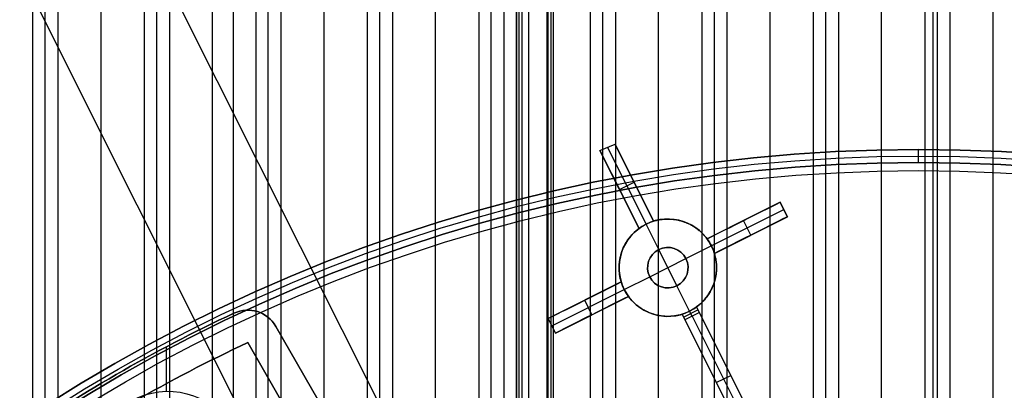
# Model space of a CAD drawing. Extents: x 12895 to 14339, y -6833 to -5581.
# Tile 68 of 79: x 13561 to 13622, y -6296 to -6274. Entities that reach past the tile are written whole.
import ezdxf

# ---------------------------------------------------------------- set-up
doc = ezdxf.new("R2010")
doc.units = 0
doc.layers.get('0').update_dxf_attribs({"linetype": 'CONTINUOUS'})
for name, color, linetype in [('BLANCO_METALICO', 7, 'CONTINUOUS'), ('COLOR', 7, 'CONTINUOUS'), ('LUZ', 7, 'CONTINUOUS')]:
    doc.layers.add(name, color=color, linetype=linetype)

msp = doc.modelspace()

# ---------------------------------------------------------------- linework, layer by layer
for p, q in [((13561.783, -6351.485, 51.095), (13561.783, -5581.563, 51.095)), ((13562.56, -6351.485, 51.518), (13562.56, -5581.496, 51.518)), ((13563.336, -5581.496, 51.941), (13563.336, -6351.485, 51.941)), ((13565.996, -6351.485, 52.311), (13565.996, -5581.496, 52.311)), ((13568.655, -5581.496, 52.681), (13568.655, -6351.485, 52.681)), ((13569.432, -6332.619, 53.104), (13569.432, -5581.496, 53.104)), ((13570.208, -5581.496, 53.527), (13570.208, -6331.92, 53.527)), ((13572.868, -6332.102, 53.897), (13572.868, -5581.496, 53.897)), ((13574.145, -5581.496, 56.001), (13574.145, -6347.221, 56.001)), ((13575.527, -5581.496, 54.268), (13575.527, -6346.018, 54.268)), ((13576.304, -6345.002, 54.691), (13576.304, -5581.496, 54.691)), ((13577.08, -5581.496, 55.114), (13577.08, -6344.033, 55.114)), ((13579.74, -6341.258, 55.484), (13579.74, -5581.496, 55.484)), ((13582.399, -5581.496, 55.854), (13582.399, -6338.83, 55.854)), ((13583.176, -6338.12, 56.277), (13583.176, -5581.496, 56.277)), ((13583.953, -5581.496, 56.7), (13583.953, -6337.438, 56.7)), ((13586.612, -6335.463, 57.071), (13586.612, -5581.496, 57.071)), ((13589.271, -5581.496, 57.441), (13589.271, -6333.72, 57.441)), ((13590.048, -6333.209, 57.864), (13590.048, -5581.496, 57.864)), ((13590.825, -5581.496, 58.287), (13590.825, -6332.718, 58.287)), ((13591.59, -6331.91, 61.568), (13591.59, -5581.496, 61.568)), ((13591.59, -5581.496, 61.568), (13591.59, -6331.91, 61.568)), ((13591.759, -6331.91, 60.837), (13591.759, -5581.496, 60.837)), ((13591.927, -5581.496, 60.107), (13591.927, -6331.91, 60.107)), ((13592.339, -5581.496, 62.768), (13592.339, -6331.397, 62.768)), ((13593.484, -6331.302, 58.657), (13593.484, -5581.496, 58.657)), ((13593.539, -5581.496, 62.018), (13593.539, -6330.91, 62.018)), ((13593.539, -5581.496, 62.018), (13593.539, -6330.91, 62.018)), ((13593.707, -5581.496, 61.287), (13593.707, -6330.91, 61.287)), ((13593.876, -6330.91, 60.557), (13593.876, -5581.496, 60.557)), ((13596.143, -5581.496, 59.027), (13596.143, -6330.064, 59.027)), ((13596.92, -6329.705, 59.45), (13596.92, -5581.496, 59.45)), ((13597.697, -5581.496, 59.873), (13597.697, -6329.362, 59.873)), ((13600.356, -6328.39, 60.244), (13600.356, -5581.496, 60.244)), ((13603.016, -5581.496, 60.614), (13603.016, -6327.567, 60.614)), ((13603.792, -6327.335, 61.037), (13603.792, -5581.496, 61.037)), ((13604.569, -5581.496, 61.46), (13604.569, -6327.118, 61.46)), ((13607.228, -6326.526, 61.83), (13607.228, -5581.496, 61.83)), ((13609.888, -5581.496, 62.201), (13609.888, -6326.07, 62.201)), ((13610.664, -6325.953, 62.623), (13610.664, -5581.496, 62.623)), ((13611.441, -5581.496, 63.046), (13611.441, -6325.849, 63.046)), ((13614.1, -6325.607, 63.417), (13614.1, -5581.496, 63.417)), ((13616.76, -5581.496, 63.787), (13616.76, -6312.094, 63.787)), ((13617.261, -5581.496, 65.955), (13617.261, -6311.886, 65.955)), ((13617.536, -6311.891, 64.21), (13617.536, -5581.496, 64.21)), ((13618.313, -5581.496, 64.633), (13618.313, -6311.977, 64.633)), ((13620.973, -6325.586, 65.003), (13620.973, -5581.496, 65.003))]:
    msp.add_line(p, q)
at = {"layer": 'BLANCO_METALICO'}
for p, q in [((13616.371, -6281.57, 170.031), (13616.371, -6281.57, 171.647)), ((13616.371, -6282.37, 171.647), (13616.371, -6281.57, 171.647)), ((13616.371, -6281.57, 170.031), (13616.371, -6281.57, 168.531)), ((13616.371, -6282.37, 170.031), (13616.371, -6282.37, 171.647)), ((13574.186, -6291.655, 187.647), (13574.186, -6291.655, 190.147)), ((13574.186, -6291.655, 187.647), (13574.186, -6291.655, 184.647)), ((13575.633, -6291.56, 187.647), (13575.633, -6291.56, 190.147)), ((13575.633, -6291.56, 184.647), (13575.633, -6291.56, 187.647)), ((13576.763, -6292.467, 190.147), (13576.763, -6292.467, 187.647)), ((13576.763, -6292.467, 187.647), (13576.763, -6292.467, 184.647)), ((13581.531, -6300.726, 187.647), (13576.763, -6292.467, 187.647)), ((13576.763, -6292.467, 190.147), (13581.531, -6300.726, 190.147)), ((13581.531, -6300.726, 184.647), (13576.763, -6292.467, 184.647)), ((13581.531, -6300.726, 188.897), (13576.763, -6292.467, 188.897)), ((13581.531, -6300.726, 186.147), (13576.763, -6292.467, 186.147)), ((13575.031, -6293.467, 187.647), (13575.031, -6293.467, 190.147)), ((13575.031, -6293.467, 187.647), (13579.799, -6301.726, 187.647)), ((13579.799, -6301.726, 190.147), (13575.031, -6293.467, 190.147)), ((13575.031, -6293.467, 188.897), (13579.799, -6301.726, 188.897)), ((13570.029, -6295.989, 190.147), (13570.029, -6293.72, 190.147)), ((13570.029, -6296.464, 184.647), (13570.029, -6293.72, 184.647)), ((13566.929, -6295.433, 187.647), (13566.929, -6295.433, 190.147)), ((13566.929, -6295.433, 184.647), (13566.929, -6295.433, 187.647))]:
    msp.add_line(p, q, dxfattribs=at)
at = {"layer": 'BLANCO_METALICO', "extrusion": (1, 0, 0)}
for points in [[(-6281.57, 168.531, -0.414214), (-6282.87, 167.231), (-6355.57, 167.231, -0.414214), (-6356.07, 167.731), (-6356.07, 168.031)], [(-6356.07, 168.031), (-6282.87, 168.031, 0.414214), (-6282.37, 168.531), (-6282.37, 170.031)]]:
    msp.add_lwpolyline(points, format="xyb", dxfattribs=at)
at = {"layer": 'BLANCO_METALICO', "extrusion": (0, 0, -1)}
for centre, radius, start, end in [((-13616.371, -6381.07, -171.647), 99.1, 360, 180), ((-13616.371, -6381.07, -170.031), 98.7, 360, 180), ((-13616.371, -6381.07, -167.231), 98.2, 360, 180), ((-13616.371, -6381.07, -168.031), 98.2, 360, 180), ((-13616.371, -6381.07, -171.647), 99.5, 0, 180), ((-13616.371, -6381.07, -170.839), 99.5, 0, 180), ((-13616.371, -6381.07, -169.281), 99.5, 0, 180), ((-13616.371, -6381.07, -168.531), 98.7, 0, 180), ((-13613.871, -6376.74, -190.147), 93.885, 55.00519, 64.99481), ((-13613.871, -6376.74, -186.147), 93.885, 55.00519, 64.99481), ((-13575.031, -6293.467, -190.147), 2, 64.99481, 149.99999), ((-13575.031, -6293.467, -186.147), 2, 64.9947, 149.99999), ((-13613.871, -6376.74, -187.647), 91.885, 55.00519, 64.99481), ((-13613.871, -6376.74, -188.897), 91.885, 55.00519, 64.99481), ((-13570.121, -6300.963, -179.647), 4.5, 60, 240)]:
    msp.add_arc(centre, radius, start, end, dxfattribs=at)
at = {"layer": 'BLANCO_METALICO'}
for centre, radius, start, end in [((13616.371, -6381.07, 170.031), 99.5, 0, 180), ((13616.371, -6381.07, 168.531), 99.5, 0, 180), ((13616.371, -6381.07, 171.647), 98.7, 360, 180), ((13616.371, -6381.07, 170.839), 98.7, 360, 180), ((13613.871, -6376.74, 187.647), 93.885, 115.00519, 124.99481), ((13613.871, -6376.74, 184.647), 93.885, 115.00519, 124.99481), ((13613.871, -6376.74, 188.897), 93.885, 115.00519, 124.99481), ((13575.031, -6293.467, 187.647), 2, 30.00001, 115.00519), ((13575.031, -6293.467, 184.647), 2, 29.99999, 115.00519), ((13575.031, -6293.467, 188.897), 2, 30.00001, 115.00519), ((13613.871, -6376.74, 190.147), 91.885, 115.00519, 124.99481)]:
    msp.add_arc(centre, radius, start, end, dxfattribs=at)
at = {"layer": 'COLOR'}
for p, q in [((13582.768, -6314.019, 22.446), (13548.093, -6244.83, -10.541)), ((13588.999, -6326.453, 26.2), (13550.06, -6248.756, -10.843)), ((13596.744, -6281.625, 9.035), (13597.675, -6281.25, 8.953)), ((13597.675, -6281.25, 8.953), (13600.047, -6285.983, 11.117)), ((13600.047, -6285.983, 3.658), (13597.675, -6281.25, 8.953)), ((13599.153, -6286.431, 11.239), (13596.744, -6281.625, 9.035)), ((13596.744, -6281.625, 9.035), (13599.153, -6286.431, 3.658)), ((13597.209, -6281.437, 8.994), (13599.581, -6286.17, 3.7)), ((13597.455, -6283.043, 7.449), (13599.153, -6286.431, 7.449)), ((13600.047, -6285.983, 7.388), (13598.376, -6282.649, 7.388)), ((13597.948, -6284.028, 6.346), (13598.842, -6283.58, 6.346)), ((13598.861, -6283.617, 6.305), (13598.861, -6283.617, 10.036)), ((13597.948, -6284.028, 6.346), (13597.948, -6284.028, 10.138)), ((13607.853, -6284.821, 10.7), (13603.346, -6287.08, 5.658)), ((13607.853, -6284.821, 11.054), (13608.301, -6285.715, 11.45)), ((13607.853, -6284.821, 10.7), (13607.853, -6284.821, 11.054)), ((13608.301, -6285.715, 10.7), (13607.853, -6284.821, 10.7)), ((13608.301, -6285.715, 11.075), (13607.877, -6284.868, 11.075)), ((13603.607, -6287.508, 5.7), (13608.077, -6285.268, 10.7)), ((13608.077, -6285.268, 11.252), (13608.077, -6285.268, 10.7)), ((13599.581, -6286.17, 3.7), (13599.581, -6286.17, -7.3)), ((13600.365, -6287.734, -7.3), (13599.581, -6286.17, -7.3)), ((13600.047, -6285.983, 3.658), (13600.047, -6285.983, 11.117)), ((13606.089, -6285.705, 8.726), (13603.346, -6287.08, 8.726)), ((13603.794, -6287.974, 5.658), (13608.301, -6285.715, 10.7)), ((13605.599, -6285.95, 8.179), (13605.599, -6285.95, 11.437)), ((13606.048, -6286.844, 8.179), (13605.599, -6285.95, 8.179)), ((13608.301, -6285.715, 10.7), (13608.301, -6285.715, 11.45)), ((13599.153, -6286.431, 11.239), (13599.153, -6286.431, 3.658)), ((13603.794, -6287.974, 8.928), (13606.717, -6286.508, 8.928)), ((13603.346, -6287.08, 11.795), (13603.346, -6287.08, 5.658)), ((13606.048, -6286.844, 11.837), (13606.048, -6286.844, 8.179)), ((13600.365, -6287.734, -1.3), (13600.365, -6287.734, -7.3)), ((13601.485, -6289.969, -1.3), (13600.365, -6287.734, -1.3)), ((13602.043, -6288.292, -7.3), (13603.607, -6287.508, -7.3)), ((13603.607, -6287.508, 5.7), (13603.607, -6287.508, -7.3)), ((13603.794, -6287.974, 5.658), (13603.794, -6287.974, 12.198)), ((13599.808, -6289.412, -1.3), (13602.043, -6288.292, -1.3)), ((13602.043, -6288.292, -7.3), (13602.043, -6288.292, -1.3)), ((13598.057, -6289.73, 5.658), (13593.549, -6291.989, 10.7)), ((13594.755, -6291.385, 9.351), (13598.057, -6289.73, 9.351)), ((13598.057, -6289.73, 5.658), (13598.057, -6289.73, 12.532)), ((13598.243, -6290.196, -7.3), (13599.808, -6289.412, -7.3)), ((13599.808, -6289.412, -1.3), (13599.808, -6289.412, -7.3)), ((13593.773, -6292.436, 10.7), (13598.243, -6290.196, 5.7)), ((13598.243, -6290.196, -7.3), (13598.243, -6290.196, 5.7)), ((13601.485, -6289.969, -1.3), (13601.485, -6289.969, -7.3)), ((13602.269, -6291.534, -7.3), (13601.485, -6289.969, -7.3)), ((13593.997, -6292.883, 10.7), (13598.505, -6290.624, 5.658)), ((13595.017, -6292.372, 9.559), (13598.505, -6290.624, 9.559)), ((13595.803, -6290.86, 8.179), (13595.803, -6290.86, 12.802)), ((13596.251, -6291.754, 8.179), (13595.803, -6290.86, 8.179)), ((13598.505, -6290.624, 12.943), (13598.505, -6290.624, 5.658)), ((13601.889, -6291.891, 0.7), (13602.783, -6291.443, 0.7)), ((13602.869, -6291.614, 0.7), (13601.975, -6292.062, 0.7)), ((13602.269, -6291.534, 0.7), (13602.269, -6291.534, -7.3)), ((13602.422, -6291.838, 0.7), (13602.269, -6291.534, 0.7)), ((13602.698, -6291.272, 13.523), (13606.749, -6299.356, 17.169)), ((13602.698, -6291.272, 13.523), (13602.698, -6291.272, 0.7)), ((13602.869, -6291.614, 0.7), (13602.698, -6291.272, 0.7)), ((13604.999, -6295.864, 8.935), (13602.698, -6291.272, 8.935)), ((13606.749, -6299.356, 15.7), (13602.869, -6291.614, 0.7)), ((13593.997, -6292.883, 13.46), (13593.549, -6291.989, 13.044)), ((13593.549, -6291.989, 10.7), (13593.549, -6291.989, 13.044)), ((13593.549, -6291.989, 10.7), (13593.997, -6292.883, 10.7)), ((13593.997, -6292.883, 12.08), (13593.549, -6291.989, 12.08)), ((13596.251, -6291.754, 8.179), (13596.251, -6291.754, 13.216)), ((13605.855, -6299.804, 17.312), (13601.804, -6291.72, 13.653)), ((13601.804, -6291.72, 0.7), (13601.804, -6291.72, 13.653)), ((13601.804, -6291.72, 0.7), (13601.975, -6292.062, 0.7)), ((13604.123, -6296.349, 9.006), (13601.804, -6291.72, 9.006)), ((13601.975, -6292.062, 0.7), (13605.855, -6299.804, 15.7)), ((13602.422, -6291.838, 0.7), (13606.302, -6299.58, 15.7)), ((13593.773, -6292.436, 10.7), (13593.773, -6292.436, 13.252)), ((13593.997, -6292.883, 13.46), (13593.997, -6292.883, 10.7)), ((13604.723, -6295.314, 15.352), (13604.723, -6295.314, 7.869)), ((13603.829, -6295.762, 7.869), (13603.829, -6295.762, 15.488)), ((13603.915, -6295.933, 8.2), (13604.809, -6295.485, 8.2))]:
    msp.add_line(p, q, dxfattribs=at)
for points in [[(13600.047, -6285.983, 11.117), (13600.104, -6285.966, 11.114), (13600.162, -6285.951, 11.112), (13600.219, -6285.936, 11.11), (13600.277, -6285.923, 11.108), (13600.335, -6285.91, 11.107), (13600.393, -6285.899, 11.107), (13600.451, -6285.889, 11.107), (13600.509, -6285.881, 11.107), (13600.568, -6285.873, 11.108), (13600.627, -6285.867, 11.109), (13600.686, -6285.861, 11.111), (13600.745, -6285.857, 11.114), (13600.804, -6285.854, 11.116), (13600.863, -6285.853, 11.12), (13600.922, -6285.852, 11.124), (13600.982, -6285.852, 11.128), (13601.042, -6285.854, 11.133), (13601.101, -6285.857, 11.138), (13601.16, -6285.861, 11.144), (13601.219, -6285.866, 11.15), (13601.277, -6285.872, 11.156), (13601.336, -6285.88, 11.163), (13601.394, -6285.888, 11.171), (13601.451, -6285.898, 11.179), (13601.509, -6285.909, 11.187), (13601.566, -6285.921, 11.196), (13601.623, -6285.934, 11.205), (13601.68, -6285.948, 11.215), (13601.736, -6285.963, 11.225), (13601.792, -6285.98, 11.235), (13601.848, -6285.997, 11.246), (13601.904, -6286.016, 11.258), (13601.959, -6286.036, 11.269), (13602.013, -6286.056, 11.282), (13602.067, -6286.078, 11.294), (13602.121, -6286.1, 11.307), (13602.173, -6286.124, 11.32), (13602.225, -6286.148, 11.334), (13602.277, -6286.174, 11.348), (13602.328, -6286.2, 11.362), (13602.378, -6286.227, 11.377), (13602.428, -6286.255, 11.392), (13602.477, -6286.284, 11.407), (13602.526, -6286.314, 11.423), (13602.574, -6286.345, 11.439), (13602.621, -6286.377, 11.455), (13602.668, -6286.41, 11.472), (13602.714, -6286.444, 11.489), (13602.76, -6286.478, 11.506), (13602.805, -6286.514, 11.524), (13602.849, -6286.55, 11.541), (13602.892, -6286.586, 11.559), (13602.934, -6286.623, 11.578), (13602.975, -6286.662, 11.596), (13603.016, -6286.7, 11.615), (13603.056, -6286.74, 11.634), (13603.095, -6286.78, 11.653), (13603.133, -6286.821, 11.673), (13603.171, -6286.862, 11.693), (13603.207, -6286.904, 11.713), (13603.243, -6286.947, 11.733), (13603.278, -6286.991, 11.753), (13603.312, -6287.035, 11.774), (13603.346, -6287.08, 11.795)], [(13598.057, -6289.73, 12.532), (13598.025, -6289.621, 12.484), (13597.998, -6289.511, 12.436), (13597.976, -6289.4, 12.388), (13597.966, -6289.345, 12.364), (13597.957, -6289.289, 12.34), (13597.949, -6289.233, 12.316), (13597.943, -6289.177, 12.292), (13597.933, -6289.065, 12.244), (13597.927, -6288.952, 12.197), (13597.925, -6288.839, 12.149), (13597.926, -6288.782, 12.125), (13597.928, -6288.725, 12.102), (13597.931, -6288.668, 12.078), (13597.935, -6288.611, 12.055), (13597.94, -6288.554, 12.031), (13597.946, -6288.497, 12.008), (13597.954, -6288.441, 11.985), (13597.962, -6288.384, 11.962), (13597.971, -6288.328, 11.939), (13597.982, -6288.272, 11.917), (13597.993, -6288.216, 11.894), (13598.006, -6288.161, 11.872), (13598.02, -6288.106, 11.85), (13598.034, -6288.05, 11.828), (13598.05, -6287.995, 11.807), (13598.067, -6287.941, 11.785), (13598.085, -6287.886, 11.764), (13598.104, -6287.832, 11.743), (13598.124, -6287.778, 11.722), (13598.146, -6287.724, 11.701), (13598.168, -6287.67, 11.68), (13598.191, -6287.617, 11.66), (13598.216, -6287.564, 11.64), (13598.241, -6287.512, 11.62), (13598.268, -6287.46, 11.6), (13598.296, -6287.408, 11.581), (13598.324, -6287.357, 11.562), (13598.354, -6287.307, 11.543), (13598.385, -6287.257, 11.525), (13598.416, -6287.207, 11.507), (13598.449, -6287.159, 11.489), (13598.482, -6287.111, 11.471), (13598.517, -6287.063, 11.454), (13598.552, -6287.016, 11.437), (13598.589, -6286.97, 11.421), (13598.627, -6286.924, 11.405), (13598.665, -6286.879, 11.389), (13598.705, -6286.835, 11.373), (13598.745, -6286.791, 11.358), (13598.787, -6286.748, 11.343), (13598.829, -6286.705, 11.329), (13598.873, -6286.664, 11.315), (13598.917, -6286.623, 11.301), (13598.963, -6286.583, 11.288), (13599.009, -6286.544, 11.275), (13599.056, -6286.505, 11.263), (13599.104, -6286.468, 11.251), (13599.153, -6286.431, 11.239)], [(13603.794, -6287.974, 12.198), (13603.825, -6288.083, 12.246), (13603.852, -6288.194, 12.294), (13603.864, -6288.249, 12.319), (13603.875, -6288.305, 12.343), (13603.885, -6288.36, 12.367), (13603.894, -6288.416, 12.391), (13603.901, -6288.472, 12.415), (13603.908, -6288.528, 12.439), (13603.918, -6288.64, 12.487), (13603.924, -6288.753, 12.535), (13603.925, -6288.867, 12.583), (13603.924, -6288.924, 12.607), (13603.922, -6288.981, 12.631), (13603.919, -6289.038, 12.655), (13603.915, -6289.095, 12.679), (13603.91, -6289.152, 12.702), (13603.904, -6289.209, 12.726), (13603.897, -6289.265, 12.75), (13603.888, -6289.322, 12.773), (13603.879, -6289.378, 12.796), (13603.868, -6289.434, 12.819), (13603.857, -6289.489, 12.842), (13603.844, -6289.545, 12.865), (13603.83, -6289.6, 12.887), (13603.816, -6289.655, 12.91), (13603.8, -6289.71, 12.932), (13603.783, -6289.765, 12.954), (13603.765, -6289.819, 12.976), (13603.746, -6289.874, 12.998), (13603.726, -6289.928, 13.019), (13603.704, -6289.981, 13.041), (13603.682, -6290.035, 13.062), (13603.658, -6290.088, 13.083), (13603.634, -6290.141, 13.104), (13603.608, -6290.193, 13.125), (13603.582, -6290.245, 13.145), (13603.554, -6290.296, 13.165), (13603.526, -6290.347, 13.185), (13603.496, -6290.398, 13.204), (13603.465, -6290.448, 13.223), (13603.434, -6290.497, 13.242), (13603.401, -6290.546, 13.261), (13603.368, -6290.594, 13.279), (13603.333, -6290.641, 13.297), (13603.298, -6290.688, 13.315), (13603.261, -6290.734, 13.332), (13603.224, -6290.78, 13.349), (13603.185, -6290.825, 13.365), (13603.146, -6290.869, 13.382), (13603.105, -6290.913, 13.398), (13603.063, -6290.956, 13.413), (13603.021, -6290.998, 13.428), (13602.977, -6291.04, 13.443), (13602.933, -6291.081, 13.458), (13602.888, -6291.121, 13.472), (13602.842, -6291.16, 13.485), (13602.794, -6291.198, 13.498), (13602.746, -6291.236, 13.511), (13602.698, -6291.272, 13.523)], [(13601.804, -6291.72, 13.653), (13601.746, -6291.737, 13.656), (13601.689, -6291.753, 13.659), (13601.631, -6291.768, 13.661), (13601.573, -6291.781, 13.662), (13601.515, -6291.794, 13.664), (13601.457, -6291.805, 13.664), (13601.398, -6291.815, 13.664), (13601.34, -6291.823, 13.664), (13601.281, -6291.831, 13.663), (13601.222, -6291.837, 13.661), (13601.163, -6291.843, 13.659), (13601.104, -6291.847, 13.657), (13601.045, -6291.85, 13.654), (13600.986, -6291.851, 13.65), (13600.926, -6291.852, 13.646), (13600.866, -6291.851, 13.641), (13600.807, -6291.85, 13.636), (13600.747, -6291.847, 13.631), (13600.688, -6291.843, 13.625), (13600.629, -6291.837, 13.618), (13600.571, -6291.831, 13.611), (13600.512, -6291.824, 13.604), (13600.454, -6291.815, 13.596), (13600.396, -6291.805, 13.587), (13600.339, -6291.794, 13.578), (13600.282, -6291.782, 13.569), (13600.225, -6291.769, 13.559), (13600.168, -6291.755, 13.549), (13600.112, -6291.74, 13.538), (13600.055, -6291.723, 13.527), (13600, -6291.706, 13.515), (13599.944, -6291.687, 13.503), (13599.889, -6291.667, 13.491), (13599.834, -6291.647, 13.478), (13599.781, -6291.625, 13.465), (13599.727, -6291.602, 13.451), (13599.675, -6291.579, 13.437), (13599.622, -6291.554, 13.423), (13599.571, -6291.529, 13.408), (13599.52, -6291.503, 13.393), (13599.47, -6291.475, 13.378), (13599.42, -6291.447, 13.362), (13599.371, -6291.418, 13.346), (13599.322, -6291.388, 13.329), (13599.274, -6291.357, 13.313), (13599.227, -6291.325, 13.295), (13599.18, -6291.292, 13.278), (13599.134, -6291.259, 13.26), (13599.089, -6291.224, 13.242), (13599.044, -6291.189, 13.224), (13599.001, -6291.153, 13.205), (13598.958, -6291.117, 13.186), (13598.915, -6291.079, 13.167), (13598.874, -6291.041, 13.148), (13598.834, -6291.003, 13.129), (13598.794, -6290.963, 13.109), (13598.755, -6290.923, 13.089), (13598.717, -6290.883, 13.069), (13598.68, -6290.841, 13.049), (13598.643, -6290.799, 13.028), (13598.607, -6290.757, 13.007), (13598.572, -6290.713, 12.986), (13598.505, -6290.624, 12.943)]]:
    msp.add_polyline3d(points, dxfattribs=at)
at = {"layer": 'COLOR', "extrusion": (0, 0, -1)}
for centre, radius, start, end in [((-13616.371, -6381.07, 10.541), 152.392, 333.38158, 153.38158), ((-13600.925, -6288.852, -2.616), 3, 333.38158, 153.38158), ((-13600.925, -6288.852, 1.3), 1.25, 333.38158, 153.38158), ((-13600.925, -6288.852, 4.3), 1.25, 333.38158, 153.38158), ((-13600.925, -6288.852, -3.186), 3, 153.38158, 233.78751), ((-13600.925, -6288.852, 1.3), 1.25, 153.38158, 333.38158), ((-13600.925, -6288.852, 4.3), 1.25, 153.38158, 333.38158), ((-13600.925, -6288.852, -3.186), 3, 252.97565, 333.38158), ((-13600.925, -6288.852, -0.7), 3, 233.78751, 252.97565), ((-13616.371, -6381.07, -18.688), 83.816, 333.38158, 153.38158), ((-13616.371, -6381.07, -22.446), 75, 63.38158, 153.38158), ((-13616.371, -6381.07, -32.973), 75, 63.38158, 243.38158)]:
    msp.add_arc(centre, radius, start, end, dxfattribs=at)
at = {"layer": 'COLOR'}
for centre, radius, start, end in [((13616.371, -6381.07, -35.8), 153, 26.61842, 206.61842), ((13616.371, -6381.07, -11.461), 153, 26.61842, 206.61842), ((13616.371, -6381.07, -23.63), 153, 26.61842, 206.61842), ((13616.371, -6381.07, -10.909), 152.834, 26.61842, 206.61842), ((13616.371, -6381.07, -35.8), 150, 26.61842, 206.61842), ((13600.925, -6288.852, -7.3), 3, 26.61842, 206.61842), ((13600.925, -6288.852, -7.3), 3, 206.61842, 26.61842), ((13600.925, -6288.852, -7.3), 1.25, 26.61842, 206.61842), ((13600.925, -6288.852, -7.3), 1.25, 206.61842, 26.61842)]:
    msp.add_arc(centre, radius, start, end, dxfattribs=at)
at = {"layer": 'COLOR', "extrusion": (-0.448047, 0.89401, -7.07352e-08)}
msp.add_arc((-9308.915, -248.951, -11715.646), 263.179, 97.7986, 98.90806, dxfattribs=at)
at = {"layer": 'COLOR', "extrusion": (-0.316817, 0.632161, -0.707107)}
msp.add_arc((-9341.668, -8281.965, -8285.061), 2.136, 76.46346, 103.53654, dxfattribs=at)
at = {"layer": 'COLOR', "extrusion": (0.448047, -0.89401, -9.67296e-11)}
msp.add_arc((9308.796, -246.8, 11716.646), 261.464, 81.00674, 82.12371, dxfattribs=at)
at = {"layer": 'COLOR', "extrusion": (0.632161, 0.316817, -0.707107)}
for centre, start, end in [((-11716.147, 6609.561, 6603.647), 76.49856, 89.96491), ((-11716.144, 6609.561, 6603.647), 90.03509, 103.50144)]:
    msp.add_arc(centre, 2.147, start, end, dxfattribs=at)
at = {"layer": 'COLOR', "extrusion": (-0.448047, 0.89401, -1.35039e-09)}
msp.add_arc((-9312.597, -219.756, -11715.646), 233.752, 95.17165, 96.41387, dxfattribs=at)
at = {"layer": 'COLOR', "extrusion": (-0.632161, -0.316817, -0.707107)}
for centre, start, end in [((11716.147, -6601.552, -6607.466), 90.03509, 103.50144), ((11716.144, -6601.552, -6607.466), 76.49856, 89.96491)]:
    msp.add_arc(centre, 2.147, start, end, dxfattribs=at)
at = {"layer": 'COLOR', "extrusion": (0.448047, -0.89401, -9.43967e-09)}
msp.add_arc((9312.562, -217.248, 11716.646), 231.672, 83.51952, 84.77303, dxfattribs=at)
at = {"layer": 'LUZ'}
for p, q in [((13555.685, -6242.529, -31.05), (13691.157, -6512.537, -31.05)), ((13555.685, -6242.529, -32.55), (13691.157, -6512.537, -32.55))]:
    msp.add_line(p, q, dxfattribs=at)

doc.saveas('drawing.dxf')
